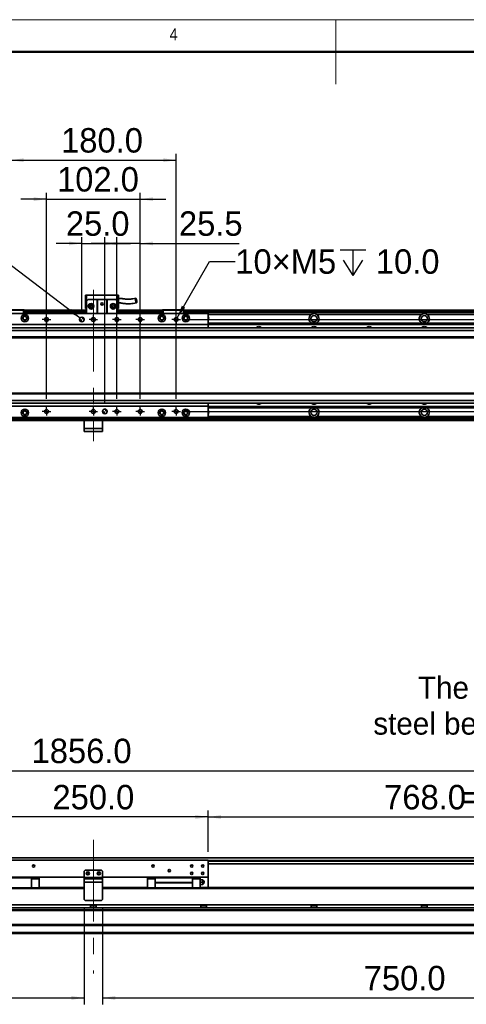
# Model space of a CAD drawing. Header units: millimetres. Extents: x 35 to 2905, y 35 to 2044.
# Tile 4 of 6: x 1126 to 1612, y 972 to 2044. Entities that reach past the tile are written whole.
import ezdxf

# ---------------------------------------------------------------- set-up
doc = ezdxf.new("R2010")
doc.units = ezdxf.units.MM
doc.header["$LTSCALE"] = 7
doc.linetypes.add('CENTERX2', pattern=[20.32, 12.7, -2.54, 2.54, -2.54])
doc.layers.add('黑色实线', color=7, linetype='Continuous')
doc.styles.add('SLDTEXTSTYLE1', font='Gothic.ttf', dxfattribs={"width": 0.913})
doc.styles.add('SLDTEXTSTYLE8', font='txt')
doc.dimstyles.new('SLDDIMSTYLE0', dxfattribs={"dimtxt": 26.6, "dimasz": 14, "dimexe": 0, "dimexo": 0.0625, "dimgap": 6.65, "dimtad": 2, "dimdec": 1, "dimrnd": 1e-09, "dimzin": 4, "dimdsep": 46, "dimtxsty": 'SLDTEXTSTYLE8', "dimsah": 1, "dimcen": 0.09, "dimadec": 0, "dimazin": 1, "dimtfac": 1, "dimtdec": 1, "dimtmove": 0, "dimatfit": 0, "dimfxl": 0, "dimfrac": 2, "dimtolj": 1, "dimtzin": 12, "dimarcsym": 0})
doc.dimstyles.new('SLDDIMSTYLE1', dxfattribs={"dimtxt": 26.6, "dimasz": 14, "dimexe": 0, "dimexo": 0.0625, "dimgap": 6.65, "dimtad": 2, "dimdec": 1, "dimrnd": 1e-09, "dimzin": 12, "dimdsep": 46, "dimtxsty": 'SLDTEXTSTYLE8', "dimsah": 1, "dimcen": 0.09, "dimadec": 0, "dimazin": 3, "dimtfac": 1, "dimtdec": 1, "dimtmove": 0, "dimatfit": 0, "dimfxl": 0, "dimfrac": 2, "dimtolj": 1, "dimtzin": 12, "dimarcsym": 0})
doc.dimstyles.new('SLDDIMSTYLE3', dxfattribs={"dimtxt": 26.6, "dimasz": 14, "dimexe": 0, "dimexo": 0.0625, "dimgap": 6.65, "dimtad": 0, "dimtih": 1, "dimtoh": 1, "dimdec": 1, "dimrnd": 1e-09, "dimzin": 4, "dimdsep": 46, "dimtxsty": 'SLDTEXTSTYLE8', "dimsah": 1, "dimcen": 0, "dimadec": 0, "dimazin": 1, "dimtfac": 1, "dimtdec": 1, "dimtofl": 0, "dimtmove": 0, "dimatfit": 3, "dimfxl": 0, "dimfrac": 2, "dimtolj": 1, "dimtzin": 12, "dimarcsym": 0})
doc.dimstyles.new('SLDDIMSTYLE4', dxfattribs={"dimtxt": 26.6, "dimasz": 14, "dimexe": 0, "dimexo": 0.0625, "dimgap": 6.65, "dimtad": 0, "dimtih": 1, "dimtoh": 1, "dimdec": 1, "dimrnd": 1e-09, "dimzin": 12, "dimdsep": 46, "dimtxsty": 'SLDTEXTSTYLE8', "dimsah": 1, "dimcen": 0, "dimadec": 0, "dimazin": 3, "dimtfac": 1, "dimtdec": 1, "dimtofl": 0, "dimtmove": 0, "dimatfit": 3, "dimfxl": 0, "dimfrac": 2, "dimtolj": 1, "dimtzin": 12, "dimarcsym": 0})
doc.dimstyles.new('SLDDIMSTYLE5', dxfattribs={"dimtxt": 26.6, "dimasz": 14, "dimexe": 0, "dimexo": 0.0625, "dimgap": 6.65, "dimtad": 2, "dimdec": 1, "dimrnd": 1e-09, "dimzin": 4, "dimdsep": 46, "dimtxsty": 'SLDTEXTSTYLE8', "dimsah": 1, "dimcen": 0.09, "dimadec": 0, "dimazin": 1, "dimtfac": 1, "dimtdec": 1, "dimtofl": 0, "dimtmove": 0, "dimatfit": 3, "dimfxl": 0, "dimfrac": 2, "dimtolj": 1, "dimtzin": 12, "dimarcsym": 0})

# ---------------------------------------------------------------- blocks, each defined once
blk = doc.blocks.new('SW_NOTE_4')
at = {"layer": '黑色实线', "color": 0, "char_height": 24.077, "attachment_point": 2, "style": 'SLDTEXTSTYLE8'}
for s, insert in [('The distance between the load plate and the ', (-427.7, 47.5)), ('steel belt protection belt shall be greater than 4mm', (-431.6, 8.4))]:
    blk.add_mtext(s, dxfattribs=dict(at, insert=insert))
blk = doc.blocks.new('_D_7')
at = {"layer": '黑色实线'}
for p, q in [((2204.3, 1717.7), (2204.3, 1745.7)), ((1305.2, 1717.7), (2211.3, 1717.7)), ((2204.3, 1717.7), (2204.3, 1617.7)), ((1305.2, 1617.7), (2211.3, 1617.7)), ((2204.3, 1617.7), (2204.3, 1589.7))]:
    blk.add_line(p, q, dxfattribs=at)
for points in [[(2204.3, 1717.7), (2206.4, 1731.7), (2202.2, 1731.7)], [(2204.3, 1617.7), (2202.2, 1603.7), (2206.4, 1603.7)]]:
    blk.add_solid(points, dxfattribs=at)
at = {"layer": '黑色实线', "insert": (2169.4, 1621.3), "char_height": 26.6, "attachment_point": 1, "rotation": 90, "style": 'SLDTEXTSTYLE8'}
blk.add_mtext('100.0', dxfattribs=at)
blk = doc.blocks.new('SW_SYMBOL_HOLE_DEPTH')
at = {"layer": '黑色实线', "color": 0}
for p, q in [((0, 6125), (5600, 6125)), ((2800, 6125), (2800, 525)), ((700, 3885), (2800, 525)), ((4900, 3885), (2800, 525))]:
    blk.add_line(p, q, dxfattribs=at)
blk = doc.blocks.new('_D_8')
at = {"layer": '黑色实线'}
for p, q in [((1111.2, 1780.7), (1083.2, 1780.7)), ((1191.8, 1719.2), (1111.2, 1780.7))]:
    blk.add_line(p, q, dxfattribs=at)
blk.add_solid([(1191.8, 1719.2), (1181.9, 1729.4), (1179.4, 1726.1)], dxfattribs=at)
at = {"layer": '黑色实线', "xscale": 0.004985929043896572, "yscale": 0.004985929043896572, "zscale": 0.004985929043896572}
blk.add_blockref('SW_SYMBOL_HOLE_DEPTH', (997.9, 1763), dxfattribs=at)
at = {"layer": '黑色实线', "char_height": 26.6, "attachment_point": 1, "style": 'SLDTEXTSTYLE8'}
for s, insert in [('2×', (822.4, 1794)), ('%%c', (865.9, 1793.7)), ('5.0', (907, 1794)), ('H7', (953.3, 1794)), ('7.0', (1036.8, 1794))]:
    blk.add_mtext(s, dxfattribs=dict(at, insert=insert))
blk = doc.blocks.new('_D_9')
at = {"layer": '黑色实线'}
for p, q in [((1297.3, 1719.5), (1332.7, 1780.7)), ((1332.7, 1780.7), (1360.7, 1780.7))]:
    blk.add_line(p, q, dxfattribs=at)
blk.add_solid([(1297.3, 1719.5), (1306.2, 1730.6), (1302.5, 1732.7)], dxfattribs=at)
at = {"layer": '黑色实线', "xscale": 0.004985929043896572, "yscale": 0.004985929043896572, "zscale": 0.004985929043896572}
blk.add_blockref('SW_SYMBOL_HOLE_DEPTH', (1474.6, 1763.1), dxfattribs=at)
at = {"layer": '黑色实线', "char_height": 26.6, "attachment_point": 1, "style": 'SLDTEXTSTYLE8'}
for s, insert in [('10×M5', (1360.7, 1794.1)), ('10.0', (1513.6, 1794.1))]:
    blk.add_mtext(s, dxfattribs=dict(at, insert=insert))
blk = doc.blocks.new('_D_10')
at = {"layer": '黑色实线'}
for p, q in [((1193.8, 1800.5), (1165.8, 1800.5)), ((1193.8, 1726.6), (1193.8, 1807.5)), ((1193.8, 1800.5), (1218.8, 1800.5)), ((1218.8, 1626.6), (1218.8, 1807.5)), ((1218.8, 1800.5), (1246.8, 1800.5))]:
    blk.add_line(p, q, dxfattribs=at)
for points in [[(1193.8, 1800.5), (1179.8, 1802.6), (1179.8, 1798.4)], [(1218.8, 1800.5), (1232.8, 1798.4), (1232.8, 1802.6)]]:
    blk.add_solid(points, dxfattribs=at)
at = {"layer": '黑色实线', "insert": (1176.4, 1835.4), "char_height": 26.6, "attachment_point": 1, "style": 'SLDTEXTSTYLE8'}
blk.add_mtext('25.0', dxfattribs=at)
blk = doc.blocks.new('_D_11')
at = {"layer": '黑色实线'}
for p, q in [((1155.3, 1631.3), (1155.3, 1855.7)), ((1257.3, 1631.3), (1257.3, 1855.7)), ((1155.3, 1848.7), (1127.3, 1848.7)), ((1155.3, 1848.7), (1257.3, 1848.7)), ((1257.3, 1848.7), (1285.3, 1848.7))]:
    blk.add_line(p, q, dxfattribs=at)
for points in [[(1155.3, 1848.7), (1141.3, 1850.8), (1141.3, 1846.6)], [(1257.3, 1848.7), (1271.3, 1846.6), (1271.3, 1850.8)]]:
    blk.add_solid(points, dxfattribs=at)
at = {"layer": '黑色实线', "insert": (1166.8, 1883.6), "char_height": 26.6, "attachment_point": 1, "style": 'SLDTEXTSTYLE8'}
blk.add_mtext('102.0', dxfattribs=at)
blk = doc.blocks.new('_D_12')
at = {"layer": '黑色实线'}
for p, q in [((1116.3, 1631.3), (1116.3, 1898.1)), ((1296.3, 1631.3), (1296.3, 1898.1)), ((1116.3, 1891.1), (1296.3, 1891.1))]:
    blk.add_line(p, q, dxfattribs=at)
for points in [[(1116.3, 1891.1), (1130.3, 1889), (1130.3, 1893.2)], [(1296.3, 1891.1), (1282.3, 1893.2), (1282.3, 1889)]]:
    blk.add_solid(points, dxfattribs=at)
at = {"layer": '黑色实线', "insert": (1171.2, 1926), "char_height": 26.6, "attachment_point": 1, "style": 'SLDTEXTSTYLE8'}
blk.add_mtext('180.0', dxfattribs=at)
blk = doc.blocks.new('_D_13')
at = {"layer": '黑色实线'}
for p, q in [((1231.8, 1800.5), (1203.8, 1800.5)), ((1231.8, 1631.3), (1231.8, 1807.5)), ((1257.3, 1800.5), (1231.8, 1800.5)), ((1257.3, 1631.3), (1257.3, 1807.5)), ((1257.3, 1800.5), (1364.9, 1800.5))]:
    blk.add_line(p, q, dxfattribs=at)
for points in [[(1231.8, 1800.5), (1217.8, 1802.6), (1217.8, 1798.4)], [(1257.3, 1800.5), (1271.3, 1798.4), (1271.3, 1802.6)]]:
    blk.add_solid(points, dxfattribs=at)
at = {"layer": '黑色实线', "insert": (1299.4, 1835.4), "char_height": 26.6, "attachment_point": 1, "style": 'SLDTEXTSTYLE8'}
blk.add_mtext('25.5', dxfattribs=at)
blk = doc.blocks.new('SW_CENTERMARKSYMBOL_1')
at = {"layer": '黑色实线', "color": 0}
for p, q in [((-2.54, 0), (-4.64, 0)), ((0, 0), (-2.54, 0)), ((0, 2.54), (0, 4.64)), ((0, 0), (0, 2.54)), ((0, 0), (0, -2.54)), ((0, 0), (2.54, 0)), ((2.54, 0), (4.64, 0)), ((0, -2.54), (0, -4.64))]:
    blk.add_line(p, q, dxfattribs=at)
blk = doc.blocks.new('SW_CENTERMARKSYMBOL_2')
at = {"layer": '黑色实线', "color": 0}
for p, q in [((-2.54, 0), (-4.64, 0)), ((0, 0), (-2.54, 0)), ((0, 2.54), (0, 4.64)), ((0, 0), (0, 2.54)), ((0, 0), (0, -2.54)), ((0, 0), (2.54, 0)), ((2.54, 0), (4.64, 0)), ((0, -2.54), (0, -4.64))]:
    blk.add_line(p, q, dxfattribs=at)
blk = doc.blocks.new('SW_CENTERMARKSYMBOL_3')
at = {"layer": '黑色实线', "color": 0}
for p, q in [((-2.54, 0), (-4.64, 0)), ((0, 0), (-2.54, 0)), ((0, 2.54), (0, 4.64)), ((0, 0), (0, 2.54)), ((0, 0), (0, -2.54)), ((0, 0), (2.54, 0)), ((2.54, 0), (4.64, 0)), ((0, -2.54), (0, -4.64))]:
    blk.add_line(p, q, dxfattribs=at)
blk = doc.blocks.new('SW_CENTERMARKSYMBOL_4')
at = {"layer": '黑色实线', "color": 0}
for p, q in [((-2.54, 0), (-4.64, 0)), ((0, 0), (-2.54, 0)), ((0, 2.54), (0, 4.64)), ((0, 0), (0, 2.54)), ((0, 0), (0, -2.54)), ((0, 0), (2.54, 0)), ((2.54, 0), (4.64, 0)), ((0, -2.54), (0, -4.64))]:
    blk.add_line(p, q, dxfattribs=at)
blk = doc.blocks.new('SW_CENTERMARKSYMBOL_5')
at = {"layer": '黑色实线', "color": 0}
for p, q in [((-2.54, 0), (-4.64, 0)), ((0, 0), (-2.54, 0)), ((0, 2.54), (0, 4.64)), ((0, 0), (0, 2.54)), ((0, 0), (0, -2.54)), ((0, 0), (2.54, 0)), ((2.54, 0), (4.64, 0)), ((0, -2.54), (0, -4.64))]:
    blk.add_line(p, q, dxfattribs=at)
blk = doc.blocks.new('SW_CENTERMARKSYMBOL_6')
at = {"layer": '黑色实线', "color": 0}
for p, q in [((-2.54, 0), (-4.64, 0)), ((0, 0), (-2.54, 0)), ((0, 2.54), (0, 4.64)), ((0, 0), (0, 2.54)), ((0, 0), (0, -2.54)), ((0, 0), (2.54, 0)), ((2.54, 0), (4.64, 0)), ((0, -2.54), (0, -4.64))]:
    blk.add_line(p, q, dxfattribs=at)
blk = doc.blocks.new('SW_CENTERMARKSYMBOL_7')
at = {"layer": '黑色实线', "color": 0}
for p, q in [((-2.54, 0), (-4.64, 0)), ((0, 0), (-2.54, 0)), ((0, 2.54), (0, 4.64)), ((0, 0), (0, 2.54)), ((0, 0), (0, -2.54)), ((0, 0), (2.54, 0)), ((2.54, 0), (4.64, 0)), ((0, -2.54), (0, -4.64))]:
    blk.add_line(p, q, dxfattribs=at)
blk = doc.blocks.new('SW_CENTERMARKSYMBOL_8')
at = {"layer": '黑色实线', "color": 0}
for p, q in [((-2.54, 0), (-4.64, 0)), ((0, 0), (-2.54, 0)), ((0, 2.54), (0, 4.64)), ((0, 0), (0, 2.54)), ((0, 0), (0, -2.54)), ((0, 0), (2.54, 0)), ((2.54, 0), (4.64, 0)), ((0, -2.54), (0, -4.64))]:
    blk.add_line(p, q, dxfattribs=at)
blk = doc.blocks.new('SW_CENTERMARKSYMBOL_9')
at = {"layer": '黑色实线', "color": 0}
for p, q in [((-2.54, 0), (-4.64, 0)), ((0, 0), (-2.54, 0)), ((0, 2.54), (0, 4.64)), ((0, 0), (0, 2.54)), ((0, 0), (0, -2.54)), ((0, 0), (2.54, 0)), ((2.54, 0), (4.64, 0)), ((0, -2.54), (0, -4.64))]:
    blk.add_line(p, q, dxfattribs=at)
blk = doc.blocks.new('SW_CENTERMARKSYMBOL_10')
at = {"layer": '黑色实线', "color": 0}
for p, q in [((-2.54, 0), (-4.64, 0)), ((0, 0), (-2.54, 0)), ((0, 2.54), (0, 4.64)), ((0, 0), (0, 2.54)), ((0, 0), (0, -2.54)), ((0, 0), (2.54, 0)), ((2.54, 0), (4.64, 0)), ((0, -2.54), (0, -4.64))]:
    blk.add_line(p, q, dxfattribs=at)
blk = doc.blocks.new('SW_DOWELSYMBOL_0')
at = {"linetype": 'Continuous', "lineweight": 18}
h = blk.add_hatch(color=0, dxfattribs=at)
edge = h.paths.add_edge_path(flags=0)
edge.add_arc((0, 0), 2.5, 180, 270)
edge.add_line((0, -2.5), (0, 0))
edge.add_line((0, 0), (-2.5, 0))
h = blk.add_hatch(color=0, dxfattribs=at)
edge = h.paths.add_edge_path(flags=0)
edge.add_arc((0, 0), 2.5, 0, 90)
edge.add_line((0, 2.5), (0, 0))
edge.add_line((0, 0), (2.5, 0))
at = {"layer": '黑色实线', "color": 0}
blk.add_circle((0, 0), 2.5, dxfattribs=at)
blk = doc.blocks.new('SW_DOWELSYMBOL_1')
at = {"linetype": 'Continuous', "lineweight": 18}
h = blk.add_hatch(color=0, dxfattribs=at)
edge = h.paths.add_edge_path(flags=0)
edge.add_arc((0, 0), 2.5, 180, 270)
edge.add_line((0, -2.5), (0, 0))
edge.add_line((0, 0), (-2.5, 0))
h = blk.add_hatch(color=0, dxfattribs=at)
edge = h.paths.add_edge_path(flags=0)
edge.add_arc((0, 0), 2.5, 0, 90)
edge.add_line((0, 2.5), (0, 0))
edge.add_line((0, 0), (2.5, 0))
at = {"layer": '黑色实线', "color": 0}
blk.add_circle((0, 0), 2.5, dxfattribs=at)
blk = doc.blocks.new('_D_14')
at = {"layer": '黑色实线'}
for p, q in [((278.3, 1115.8), (278.3, 1233.6)), ((2134.3, 1115.8), (2134.3, 1233.6)), ((278.3, 1226.6), (2134.3, 1226.6))]:
    blk.add_line(p, q, dxfattribs=at)
for points in [[(278.3, 1226.6), (292.3, 1224.5), (292.3, 1228.7)], [(2134.3, 1226.6), (2120.3, 1228.7), (2120.3, 1224.5)]]:
    blk.add_solid(points, dxfattribs=at)
at = {"layer": '黑色实线', "insert": (1139.1, 1261.5), "char_height": 26.6, "attachment_point": 1, "style": 'SLDTEXTSTYLE8'}
blk.add_mtext('1856.0', dxfattribs=at)
blk = doc.blocks.new('_D_16')
at = {"layer": '黑色实线'}
for p, q in [((1081.3, 1138.3), (1081.3, 1183.3)), ((1331.3, 1138.3), (1331.3, 1183.3)), ((1331.3, 1176.3), (1081.3, 1176.3))]:
    blk.add_line(p, q, dxfattribs=at)
for points in [[(1081.3, 1176.3), (1095.3, 1174.2), (1095.3, 1178.4)], [(1331.3, 1176.3), (1317.3, 1178.4), (1317.3, 1174.2)]]:
    blk.add_solid(points, dxfattribs=at)
at = {"layer": '黑色实线', "insert": (1161.8, 1211.2), "char_height": 26.6, "attachment_point": 1, "style": 'SLDTEXTSTYLE8'}
blk.add_mtext('250.0', dxfattribs=at)
blk = doc.blocks.new('_D_17')
at = {"layer": '黑色实线'}
for p, q in [((1331.3, 1138.3), (1331.3, 1183.3)), ((2099.3, 1131.5), (2099.3, 1183.3)), ((1331.3, 1176.3), (2099.3, 1176.3))]:
    blk.add_line(p, q, dxfattribs=at)
for points in [[(1331.3, 1176.3), (1345.3, 1174.2), (1345.3, 1178.4)], [(2099.3, 1176.3), (2085.3, 1178.4), (2085.3, 1174.2)]]:
    blk.add_solid(points, dxfattribs=at)
at = {"layer": '黑色实线', "char_height": 26.6, "attachment_point": 1, "style": 'SLDTEXTSTYLE8'}
for s, insert in [('768.0', (1522.6, 1211.2)), ('=T/2+18mm', (1607.3, 1211.2))]:
    blk.add_mtext(s, dxfattribs=dict(at, insert=insert))
blk = doc.blocks.new('_D_18')
at = {"layer": '黑色实线'}
for p, q in [((1196.3, 1077.6), (1196.3, 972.4)), ((446.3, 1069.8), (446.3, 972.4)), ((446.3, 979.4), (1196.3, 979.4))]:
    blk.add_line(p, q, dxfattribs=at)
for points in [[(446.3, 979.4), (460.3, 977.3), (460.3, 981.5)], [(1196.3, 979.4), (1182.3, 981.5), (1182.3, 977.3)]]:
    blk.add_solid(points, dxfattribs=at)
at = {"layer": '黑色实线', "insert": (770.1, 1014.3), "char_height": 26.6, "attachment_point": 1, "style": 'SLDTEXTSTYLE8'}
blk.add_mtext('750.0', dxfattribs=at)
blk = doc.blocks.new('_D_19')
at = {"layer": '黑色实线'}
for p, q in [((1216.3, 1077.6), (1216.3, 972.4)), ((1966.3, 1069.8), (1966.3, 972.4)), ((1216.3, 979.4), (1966.3, 979.4))]:
    blk.add_line(p, q, dxfattribs=at)
for points in [[(1216.3, 979.4), (1230.3, 977.3), (1230.3, 981.5)], [(1966.3, 979.4), (1952.3, 981.5), (1952.3, 977.3)]]:
    blk.add_solid(points, dxfattribs=at)
at = {"layer": '黑色实线', "insert": (1500.4, 1014.3), "char_height": 26.6, "attachment_point": 1, "style": 'SLDTEXTSTYLE8'}
blk.add_mtext('750.0', dxfattribs=at)

msp = doc.modelspace()

# ---------------------------------------------------------------- linework, layer by layer
at = {"color": 7, "linetype": 'Continuous', "lineweight": 18}
for p, q in [((2905, 2044), (35, 2044)), ((1470, 2044), (1470, 1974)), ((70, 2009), (2870, 2009))]:
    msp.add_line(p, q, dxfattribs=at)
at = {"color": 7, "linetype": 'Continuous', "lineweight": 50}
msp.add_line((2870, 2009), (70, 2009), dxfattribs=at)
at = {"color": 7, "linetype": 'Continuous', "lineweight": 35}
for p, q in [((1197.79, 1744.02), (1198.79, 1744.02)), ((1197.79, 1744.02), (1197.79, 1729.62)), ((1198.79, 1737.62), (1198.79, 1744.02)), ((1198.79, 1744.02), (1232.79, 1744.02)), ((1200.79, 1739.62), (1198.79, 1737.62)), ((1198.79, 1737.62), (1198.79, 1724.22)), ((1200.79, 1739.62), (1210.29, 1739.62)), ((1210.29, 1724.22), (1210.29, 1739.62)), ((1210.29, 1739.62), (1210.79, 1739.62)), ((1210.79, 1739.62), (1210.79, 1724.22)), ((1220.79, 1739.62), (1210.79, 1739.62)), ((1220.79, 1724.22), (1220.79, 1739.62)), ((1220.79, 1739.62), (1221.29, 1739.62)), ((1221.29, 1739.62), (1221.29, 1724.22)), ((1221.29, 1739.62), (1230.79, 1739.62)), ((1232.79, 1737.62), (1230.79, 1739.62)), ((1232.79, 1744.02), (1233.79, 1744.02)), ((1232.79, 1744.02), (1232.79, 1737.62)), ((1232.79, 1737.62), (1232.79, 1724.22)), ((1233.79, 1729.62), (1233.79, 1744.02)), ((1130.29, 1727.92), (1108.29, 1727.92)), ((1108.42, 1728.22), (1130.17, 1728.22)), ((1130.29, 1727.92), (1130.17, 1728.22)), ((1130.17, 1728.22), (1130.99, 1728.22)), ((1131.29, 1727.92), (1130.29, 1727.92)), ((1130.29, 1724.22), (1130.29, 1727.92)), ((1130.99, 1728.22), (1131.29, 1727.92)), ((1131.29, 1727.92), (1131.29, 1724.22)), ((1198.79, 1727.72), (1131.29, 1727.72)), ((1131.29, 1727.52), (1198.79, 1727.52)), ((1131.29, 1727.32), (1198.79, 1727.32)), ((1198.79, 1727.22), (1131.29, 1727.22)), ((1198.79, 1725.22), (1131.29, 1725.22)), ((1197.79, 1729.62), (1198.79, 1729.62)), ((1232.79, 1729.62), (1233.79, 1729.62)), ((1281.29, 1727.72), (1232.79, 1727.72)), ((1232.79, 1727.52), (1281.29, 1727.52)), ((1232.79, 1727.32), (1281.29, 1727.32)), ((1281.29, 1727.22), (1232.79, 1727.22)), ((1281.29, 1725.22), (1232.79, 1725.22)), ((1281.29, 1727.92), (1281.59, 1728.22)), ((1281.29, 1724.22), (1281.29, 1727.92)), ((1282.29, 1727.92), (1281.29, 1727.92)), ((1281.59, 1728.22), (1282.42, 1728.22)), ((1282.29, 1727.92), (1282.42, 1728.22)), ((1304.29, 1727.92), (1282.29, 1727.92)), ((1282.29, 1727.92), (1282.29, 1724.22)), ((1282.42, 1728.22), (1304.17, 1728.22)), ((1304.29, 1727.92), (1304.17, 1728.22)), ((1304.17, 1728.22), (1304.99, 1728.22)), ((1305.29, 1727.92), (1304.29, 1727.92)), ((1304.29, 1724.22), (1304.29, 1727.92)), ((1304.99, 1728.22), (1305.29, 1727.92)), ((1305.29, 1727.92), (1305.29, 1724.22)), ((2122.29, 1727.72), (1305.29, 1727.72)), ((1305.29, 1727.52), (2006.29, 1727.52)), ((1305.29, 1727.32), (2006.29, 1727.32)), ((2122.29, 1727.22), (1305.29, 1727.22)), ((2122.29, 1725.22), (1305.29, 1725.22)), ((1331.29, 1724.22), (1081.29, 1724.22)), ((1331.29, 1724.22), (1331.29, 1712.22)), ((1563.12, 1723.22), (1449.46, 1723.22)), ((1683.12, 1723.22), (1569.46, 1723.22)), ((2101.79, 1708.72), (310.79, 1708.72)), ((2101.79, 1705.72), (310.79, 1705.72)), ((1331.29, 1712.22), (1081.29, 1712.22)), ((1331.29, 1713.72), (2116.29, 1713.72)), ((1331.29, 1713.42), (2116.29, 1713.42)), ((1331.29, 1712.52), (2116.29, 1712.52)), ((1331.29, 1712.23), (2116.29, 1712.23)), ((1331.29, 1712.22), (1331.29, 1708.72)), ((2101.79, 1698.72), (310.79, 1698.72)), ((310.79, 1697.72), (2101.79, 1697.72)), ((2101.79, 1637.72), (310.79, 1637.72)), ((2101.79, 1636.72), (310.79, 1636.72)), ((2101.79, 1629.72), (310.79, 1629.72)), ((2101.79, 1626.72), (310.79, 1626.72)), ((1331.29, 1623.22), (1081.29, 1623.22)), ((1331.29, 1626.72), (1331.29, 1623.22)), ((1331.29, 1623.22), (1331.29, 1611.22)), ((1331.29, 1623.21), (2116.29, 1623.21)), ((1331.29, 1622.92), (2116.29, 1622.92)), ((1331.29, 1622.02), (2116.29, 1622.02)), ((1331.29, 1621.73), (2116.29, 1621.73)), ((1196.29, 1610.23), (290.29, 1610.23)), ((1196.29, 1607.72), (290.29, 1607.72)), ((1331.29, 1611.22), (1081.29, 1611.22)), ((1196.29, 1609.22), (1196.29, 1611.22)), ((1197.29, 1609.22), (1196.29, 1609.22)), ((1196.29, 1607.72), (1196.29, 1609.22)), ((1216.29, 1607.72), (1196.29, 1607.72)), ((1196.29, 1607.72), (1196.29, 1599.22)), ((1197.29, 1611.22), (1197.29, 1609.22)), ((1215.29, 1609.22), (1197.29, 1609.22)), ((1215.29, 1609.22), (1215.29, 1611.22)), ((1216.29, 1609.22), (1215.29, 1609.22)), ((1216.29, 1611.22), (1216.29, 1609.22)), ((2122.29, 1610.23), (1216.29, 1610.23)), ((1216.29, 1609.22), (1216.29, 1607.72)), ((1216.29, 1607.72), (1216.29, 1599.22)), ((2122.29, 1607.72), (1216.29, 1607.72)), ((1563.12, 1612.23), (1449.46, 1612.23)), ((1683.12, 1612.23), (1569.46, 1612.23)), ((1196.29, 1599.22), (1216.29, 1599.22)), ((1196.29, 1595.72), (1196.29, 1599.22)), ((1216.29, 1599.22), (1216.29, 1595.72)), ((1216.29, 1595.72), (1196.29, 1595.72)), ((2101.79, 1131.79), (310.79, 1131.79)), ((1331.29, 1129.44), (1081.29, 1129.44)), ((1331.29, 1129.44), (1331.29, 1110.94)), ((2101.79, 1125.29), (1331.29, 1125.29)), ((1197.29, 1118.44), (1196.29, 1117.44)), ((1196.29, 1117.44), (1196.29, 1110.44)), ((1215.29, 1118.44), (1197.29, 1118.44)), ((1216.29, 1117.44), (1215.29, 1118.44)), ((1216.29, 1117.44), (1216.29, 1110.44)), ((1196.29, 1110.94), (1081.29, 1110.94)), ((1098.54, 1109.94), (1139.04, 1109.94)), ((1139.04, 1109.94), (1139.04, 1110.94)), ((1139.04, 1109.94), (1139.04, 1099.38)), ((1147.29, 1109.84), (1139.04, 1109.84)), ((1139.04, 1108.89), (1147.29, 1108.89)), ((1147.29, 1108.89), (1147.29, 1109.84)), ((1147.29, 1108.89), (1147.29, 1099.38)), ((1196.29, 1110.44), (1216.29, 1110.44)), ((1196.29, 1108.94), (1196.29, 1110.44)), ((1196.29, 1105.44), (1196.29, 1108.94)), ((1196.29, 1108.94), (1216.29, 1108.94)), ((1216.29, 1105.44), (1196.29, 1105.44)), ((1196.29, 1105.44), (1196.29, 1086.44)), ((1331.29, 1110.94), (1216.29, 1110.94)), ((1216.29, 1110.44), (1216.29, 1108.94)), ((1216.29, 1108.94), (1216.29, 1105.44)), ((1216.29, 1105.44), (1216.29, 1086.44)), ((1265.29, 1109.84), (1265.29, 1108.89)), ((1273.54, 1109.84), (1265.29, 1109.84)), ((1273.54, 1108.89), (1265.29, 1108.89)), ((1265.29, 1108.89), (1265.29, 1099.38)), ((1273.54, 1110.94), (1273.54, 1109.94)), ((1314.04, 1109.94), (1273.54, 1109.94)), ((1273.54, 1109.94), (1273.54, 1104.94)), ((1273.54, 1104.94), (1314.04, 1104.94)), ((1273.54, 1104.94), (1273.54, 1104.64)), ((1314.04, 1104.64), (1273.54, 1104.64)), ((1273.54, 1104.64), (1273.54, 1099.38)), ((1314.04, 1109.94), (1314.04, 1110.94)), ((1314.04, 1109.94), (1314.04, 1104.94)), ((1322.29, 1109.84), (1314.04, 1109.84)), ((1322.29, 1108.89), (1314.04, 1108.89)), ((1314.04, 1104.64), (1314.04, 1104.94)), ((1314.04, 1104.64), (1314.04, 1099.38)), ((1322.29, 1108.89), (1322.29, 1109.84)), ((1322.29, 1099.38), (1322.29, 1108.89)), ((1322.29, 1107.94), (1324.61, 1107.94)), ((1322.29, 1105.44), (1324.61, 1105.44)), ((1331.29, 1110.94), (1331.29, 1099.44)), ((1196.29, 1099.38), (290.29, 1099.38)), ((1147.29, 1099.44), (1196.29, 1099.44)), ((1216.29, 1099.44), (1265.29, 1099.44)), ((2122.29, 1099.38), (1216.29, 1099.38)), ((1324.61, 1102.94), (1322.29, 1102.94)), ((1322.29, 1099.44), (2116.29, 1099.44)), ((1196.29, 1086.44), (1197.29, 1085.44)), ((1215.29, 1085.44), (1197.29, 1085.44)), ((1215.29, 1085.44), (1216.29, 1086.44)), ((1920.05, 1074.38), (492.54, 1074.38)), ((1919.29, 1080.84), (493.29, 1080.84)), ((1919.29, 1077.44), (493.29, 1077.44)), ((1203.12, 1080.84), (1203.12, 1077.44)), ((1209.46, 1079.44), (1203.12, 1079.44)), ((1209.46, 1077.44), (1209.46, 1080.84)), ((1323.12, 1080.84), (1323.12, 1077.44)), ((1329.46, 1079.44), (1323.12, 1079.44)), ((1329.46, 1077.44), (1329.46, 1080.84)), ((1443.12, 1080.84), (1443.12, 1077.44)), ((1449.46, 1079.44), (1443.12, 1079.44)), ((1449.46, 1077.44), (1449.46, 1080.84)), ((1563.12, 1080.84), (1563.12, 1077.44)), ((1569.46, 1079.44), (1563.12, 1079.44)), ((1569.46, 1077.44), (1569.46, 1080.84)), ((2122.29, 1059.38), (290.29, 1059.38)), ((2122.29, 1058.38), (290.29, 1058.38)), ((2122.29, 1050.44), (290.29, 1050.44)), ((2122.29, 1049.44), (290.29, 1049.44))]:
    msp.add_line(p, q, dxfattribs=at)
at = {"color": 8, "linetype": 'Continuous', "lineweight": 35}
for p, q in [((1198.79, 1726.72), (1131.29, 1726.72)), ((1281.29, 1726.72), (1232.79, 1726.72)), ((2122.29, 1726.72), (1305.29, 1726.72)), ((1443.12, 1723.22), (1331.29, 1723.22)), ((1196.29, 1608.72), (290.29, 1608.72)), ((2122.29, 1608.72), (1216.29, 1608.72)), ((1443.12, 1612.23), (1331.29, 1612.23)), ((2101.79, 1128.79), (1331.29, 1128.79)), ((2101.79, 1128.29), (1331.29, 1128.29)), ((1196.29, 1098.38), (290.29, 1098.38)), ((2122.29, 1098.38), (1216.29, 1098.38)), ((1919.29, 1075.38), (493.29, 1075.38))]:
    msp.add_line(p, q, dxfattribs=at)
at = {"color": 7, "linetype": 'Continuous', "lineweight": 35}
for centre, radius in [((1203.79, 1732.12), 3), ((1203.79, 1732.12), 1.7), ((1203.79, 1732.12), 1.6), ((1215.79, 1734.62), 1.25), ((1227.79, 1732.12), 3), ((1227.79, 1732.12), 1.7), ((1227.79, 1732.12), 1.6), ((1131.79, 1719.23), 4), ((1131.79, 1719.23), 2.25), ((1131.79, 1719.23), 2), ((1155.29, 1717.72), 2.1), ((1193.79, 1717.72), 2.5), ((1206.29, 1717.72), 2.1), ((1231.79, 1717.72), 2.1), ((1257.29, 1717.72), 2.1), ((1280.79, 1719.23), 4), ((1280.79, 1719.23), 2.25), ((1280.79, 1719.23), 2), ((1296.29, 1717.72), 2.1), ((1306.79, 1719.23), 4), ((1306.79, 1719.23), 2.25), ((1306.79, 1719.23), 2), ((1446.29, 1718.72), 3.3), ((1566.29, 1718.72), 3.3), ((1131.79, 1616.22), 4), ((1131.79, 1616.22), 2.25), ((1131.79, 1616.22), 2), ((1155.29, 1617.72), 2.1), ((1206.29, 1617.72), 2.1), ((1218.79, 1617.72), 2.5), ((1231.79, 1617.72), 2.1), ((1257.29, 1617.72), 2.1), ((1280.79, 1616.22), 4), ((1280.79, 1616.22), 2.25), ((1280.79, 1616.22), 2), ((1296.29, 1617.72), 2.1), ((1306.79, 1616.22), 4), ((1306.79, 1616.22), 2.25), ((1306.79, 1616.22), 2), ((1446.29, 1616.72), 3.3), ((1566.29, 1616.72), 3.3), ((1141.29, 1122.94), 1.25), ((1200.29, 1114.94), 1.7), ((1200.29, 1114.94), 1.25), ((1212.29, 1114.94), 1.7), ((1212.29, 1114.94), 1.25), ((1271.29, 1122.94), 1.25), ((1288.79, 1117.94), 1.25), ((1313.29, 1122.94), 1.25), ((1313.29, 1114.94), 1.25), ((1325.29, 1122.94), 1.25), ((1325.29, 1114.94), 1.25)]:
    msp.add_circle(centre, radius, dxfattribs=at)
for centre, radius, start, end in [((1326.29, 1718.72), 5.5, 335.38002, 24.61998), ((1446.29, 1718.72), 5.5, 125.18979, 245.50882), ((1446.29, 1718.72), 5.5, 294.49118, 54.81021), ((1566.29, 1718.72), 5.5, 125.18979, 245.50882), ((1566.29, 1718.72), 5.5, 294.49118, 54.81021), ((1386.29, 1706.22), 3.75, 41.91572, 138.08428), ((1446.29, 1706.22), 3.75, 41.91572, 138.08428), ((1506.29, 1706.22), 3.75, 41.91572, 138.08428), ((1566.29, 1706.22), 3.75, 41.91572, 138.08428), ((1326.29, 1616.72), 5.5, 335.38002, 24.61998), ((1386.29, 1629.23), 3.75, 221.91572, 318.08428), ((1446.29, 1616.72), 5.5, 114.49118, 234.81021), ((1446.29, 1629.23), 3.75, 221.91572, 318.08428), ((1446.29, 1616.72), 5.5, 305.18979, 65.50882), ((1506.29, 1629.23), 3.75, 221.91572, 318.08428), ((1566.29, 1616.72), 5.5, 114.49118, 234.81021), ((1566.29, 1629.23), 3.75, 221.91572, 318.08428), ((1566.29, 1616.72), 5.5, 305.18979, 65.50882), ((1323.79, 1105.44), 3, 4.42207, 56.61739), ((1323.79, 1105.44), 3, 303.36445, 355.55829), ((1326.69, 1105.44), 0.25, 0, 68.66881), ((1326.69, 1105.44), 0.25, 291.36622, 0)]:
    msp.add_arc(centre, radius, start, end, dxfattribs=at)
for points, knots in [([(1252.53, 1740.77), (1251.49, 1740.61), (1249.67, 1740.32), (1247.29, 1739.95), (1245.48, 1739.8), (1243.9, 1739.77), (1242.13, 1739.85), (1240.27, 1740.08), (1238.38, 1740.36), (1236.86, 1740.58), (1235.43, 1740.72), (1234.49, 1740.77), (1233.93, 1740.75), (1233.79, 1740.74)], [0, 0, 0, 0, 0.1728192, 0.3012074, 0.3945056, 0.4621978, 0.550303, 0.6704374, 0.7542672, 0.8531356, 0.9124956, 0.9778911, 1, 1, 1, 1]), ([(1252.15, 1739.61), (1252.18, 1739.86), (1252.23, 1740.36), (1252.41, 1740.76), (1252.63, 1740.8), (1252.86, 1740.52), (1253.08, 1740.01), (1253.27, 1739.32), (1253.41, 1738.51), (1253.49, 1737.67), (1253.49, 1736.89), (1253.42, 1736.27), (1253.28, 1735.88), (1253.08, 1735.8), (1252.88, 1735.9), (1252.69, 1736.24), (1252.52, 1736.78), (1252.36, 1737.51), (1252.25, 1738.26), (1252.18, 1738.8), (1252.15, 1739.06), (1252.14, 1739.14), (1252.14, 1739.17), (1252.14, 1739.24), (1252.14, 1739.4), (1252.15, 1739.53), (1252.15, 1739.61)], [0, 0, 0, 0, 0.064817, 0.1297795, 0.1897323, 0.2426172, 0.2944129, 0.3462431, 0.3987235, 0.4521994, 0.5066008, 0.561452, 0.6160509, 0.6697716, 0.7270692, 0.7653768, 0.8036905, 0.8589081, 0.9142284, 0.9495544, 0.9640005, 0.9648504, 0.9657585, 0.9687098, 0.9805278, 1, 1, 1, 1]), ([(1203.58, 1730.99), (1203.45, 1731.01), (1203.19, 1731.06), (1202.85, 1731.28), (1202.59, 1731.6), (1202.45, 1732), (1202.43, 1732.44), (1202.57, 1732.88), (1202.83, 1733.25), (1203.07, 1733.42), (1203.19, 1733.49)], [0, 0, 0, 0, 0.115353, 0.2312493, 0.3517842, 0.4770087, 0.6065222, 0.7402378, 0.8783645, 1, 1, 1, 1]), ([(1203.79, 1730.97), (1203.8, 1730.97), (1203.92, 1730.97), (1204.15, 1731.01), (1204.47, 1731.17), (1204.72, 1731.42), (1204.89, 1731.73), (1204.96, 1732.08), (1204.92, 1732.43), (1204.78, 1732.75), (1204.54, 1733.02), (1204.24, 1733.2), (1203.9, 1733.28), (1203.54, 1733.26), (1203.21, 1733.13), (1202.93, 1732.91), (1202.74, 1732.62), (1202.64, 1732.28), (1202.64, 1731.93), (1202.75, 1731.59), (1202.96, 1731.3), (1203.24, 1731.09), (1203.47, 1731.02), (1203.58, 1730.99)], [0, 0, 0, 0, 0.0017237, 0.0516528, 0.1015598, 0.1514715, 0.201385, 0.2513021, 0.3012169, 0.3511279, 0.4010389, 0.450953, 0.5008828, 0.5507859, 0.6006975, 0.6506111, 0.7005249, 0.7504388, 0.8003494, 0.8502575, 0.9001752, 0.9500907, 1, 1, 1, 1]), ([(1204.4, 1733.49), (1204.53, 1733.4), (1204.8, 1733.22), (1205.06, 1732.79), (1205.17, 1732.32), (1205.11, 1731.85), (1204.89, 1731.45), (1204.57, 1731.15), (1204.25, 1731.02), (1204.06, 1731), (1204.01, 1730.99)], [0, 0, 0, 0, 0.1407823, 0.2880629, 0.4304359, 0.5679423, 0.7006028, 0.8284917, 0.9515897, 1, 1, 1, 1]), ([(1227.66, 1730.99), (1227.61, 1730.99), (1227.42, 1731), (1227.09, 1731.11), (1226.75, 1731.38), (1226.51, 1731.77), (1226.42, 1732.23), (1226.49, 1732.71), (1226.73, 1733.15), (1227, 1733.39), (1227.17, 1733.48), (1227.19, 1733.49)], [0, 0, 0, 0, 0.0488311, 0.1680103, 0.2918967, 0.4205246, 0.5539425, 0.6921528, 0.8349063, 0.9819034, 1, 1, 1, 1]), ([(1227.58, 1730.99), (1227.45, 1731.03), (1227.2, 1731.1), (1226.93, 1731.34), (1226.76, 1731.59), (1226.66, 1731.85), (1226.64, 1732.06), (1226.65, 1732.2), (1226.65, 1732.22), (1226.65, 1732.23), (1226.65, 1732.23), (1226.65, 1732.23), (1226.65, 1732.23), (1226.65, 1732.23)], [0, 0, 0, 0, 0.2369287, 0.4417129, 0.6142388, 0.75451, 0.9380811, 0.9829667, 0.9897849, 0.9952034, 0.9975517, 0.9997681, 1, 1, 1, 1]), ([(1228.01, 1730.99), (1228.15, 1731.02), (1228.42, 1731.06), (1228.78, 1731.32), (1229.03, 1731.66), (1229.15, 1732.07), (1229.14, 1732.5), (1229, 1732.9), (1228.75, 1733.26), (1228.52, 1733.41), (1228.4, 1733.49)], [0, 0, 0, 0, 0.1248124, 0.2498433, 0.3748627, 0.4998556, 0.6248389, 0.7498146, 0.8748258, 1, 1, 1, 1]), ([(1233.79, 1735.74), (1234.16, 1735.75), (1235.05, 1735.79), (1236.42, 1735.61), (1237.84, 1735.41), (1239.11, 1735.22), (1240.21, 1735.07), (1241.17, 1734.96), (1242.41, 1734.86), (1244.24, 1734.78), (1246.84, 1734.88), (1249.84, 1735.3), (1251.98, 1735.64), (1253.11, 1735.83)], [0, 0, 0, 0, 0.0561689, 0.1350525, 0.2093699, 0.2758296, 0.3326355, 0.3788426, 0.421677, 0.5224867, 0.6560384, 0.8185895, 1, 1, 1, 1]), ([(1449.46, 1723.22), (1449, 1723.49), (1448.05, 1724.04), (1446.37, 1724.3), (1444.63, 1724.08), (1443.62, 1723.5), (1443.12, 1723.22)], [0, 0, 0, 0, 0.2356978, 0.4864716, 0.7448627, 1, 1, 1, 1]), ([(1569.46, 1723.22), (1569, 1723.49), (1568.05, 1724.04), (1566.37, 1724.3), (1564.63, 1724.08), (1563.62, 1723.5), (1563.12, 1723.22)], [0, 0, 0, 0, 0.2356941, 0.4864639, 0.7448509, 1, 1, 1, 1]), ([(1443.12, 1612.23), (1443.58, 1611.96), (1444.53, 1611.4), (1446.22, 1611.14), (1447.96, 1611.36), (1448.96, 1611.94), (1449.46, 1612.23)], [0, 0, 0, 0, 0.2356821, 0.4864732, 0.7448469, 1, 1, 1, 1]), ([(1563.12, 1612.23), (1563.58, 1611.96), (1564.53, 1611.4), (1566.22, 1611.14), (1567.96, 1611.36), (1568.96, 1611.94), (1569.46, 1612.23)], [0, 0, 0, 0, 0.2356941, 0.4864813, 0.7448509, 1, 1, 1, 1]), ([(1324.61, 1107.94), (1324.76, 1107.85), (1325.07, 1107.66), (1325.36, 1107.24), (1325.48, 1106.76), (1325.41, 1106.27), (1325.16, 1105.83), (1324.85, 1105.57), (1324.65, 1105.46), (1324.61, 1105.44)], [0, 0, 0, 0, 0.1596975, 0.3194101, 0.4791297, 0.638848, 0.7985528, 0.9582635, 1, 1, 1, 1]), ([(1325.44, 1107.94), (1325.43, 1107.94), (1325.41, 1107.94), (1325.15, 1107.94), (1324.85, 1107.94), (1324.65, 1107.94), (1324.61, 1107.94)], [0, 0, 0, 0, 0.2759488, 0.5961303, 0.9163261, 1, 1, 1, 1]), ([(1324.61, 1105.44), (1324.76, 1105.35), (1325.07, 1105.16), (1325.36, 1104.74), (1325.48, 1104.26), (1325.41, 1103.77), (1325.16, 1103.33), (1324.85, 1103.07), (1324.65, 1102.96), (1324.61, 1102.94)], [0, 0, 0, 0, 0.1596976, 0.3194102, 0.4791304, 0.6388488, 0.7985531, 0.9582643, 1, 1, 1, 1]), ([(1326.78, 1105.21), (1326.78, 1105.21), (1326.78, 1105.22), (1326.78, 1105.26), (1326.78, 1105.32), (1326.78, 1105.39), (1326.78, 1105.47), (1326.78, 1105.55), (1326.78, 1105.61), (1326.78, 1105.66), (1326.78, 1105.67), (1326.78, 1105.68), (1326.78, 1105.68)], [0, 0, 0, 0, 0.1074339, 0.2148616, 0.3222907, 0.4297207, 0.5371504, 0.6445851, 0.7520172, 0.8594458, 0.9668743, 1, 1, 1, 1]), ([(1324.61, 1102.94), (1324.76, 1102.94), (1325.07, 1102.94), (1325.35, 1102.94), (1325.47, 1102.94), (1325.44, 1102.94), (1325.44, 1102.94)], [0, 0, 0, 0, 0.3187799, 0.6375908, 0.9564144, 1, 1, 1, 1])]:
    msp.add_open_spline(points, degree=3, knots=knots, dxfattribs=at)
at = {"layer": '黑色实线', "linetype": 'CENTERX2', "lineweight": 18}
for p, q in [((1206.29, 1750.17), (1206.29, 1585.27)), ((1206.29, 1151.39), (1206.29, 1005.79))]:
    msp.add_line(p, q, dxfattribs=at)

# ---------------------------------------------------------------- block references
at = {"layer": '黑色实线'}
for name, p in [('SW_CENTERMARKSYMBOL_1', (1155.29, 1717.72)), ('SW_DOWELSYMBOL_0', (1193.79, 1717.72)), ('SW_CENTERMARKSYMBOL_2', (1206.29, 1717.72)), ('SW_CENTERMARKSYMBOL_3', (1231.79, 1717.72)), ('SW_CENTERMARKSYMBOL_4', (1257.29, 1717.72)), ('SW_CENTERMARKSYMBOL_5', (1296.29, 1717.72)), ('SW_CENTERMARKSYMBOL_10', (1155.29, 1617.72)), ('SW_CENTERMARKSYMBOL_9', (1206.29, 1617.72)), ('SW_DOWELSYMBOL_1', (1218.79, 1617.72)), ('SW_CENTERMARKSYMBOL_8', (1231.79, 1617.72)), ('SW_CENTERMARKSYMBOL_7', (1257.29, 1617.72)), ('SW_CENTERMARKSYMBOL_6', (1296.29, 1617.72)), ('SW_NOTE_4', (2303.93, 1281.58))]:
    msp.add_blockref(name, p, dxfattribs=at)

# ---------------------------------------------------------------- texts
at = {"color": 7, "linetype": 'Continuous', "lineweight": 0, "insert": (1289.17, 2034.52), "char_height": 12.96, "attachment_point": 1, "style": 'SLDTEXTSTYLE1'}
msp.add_mtext('4', dxfattribs=at)

# ---------------------------------------------------------------- dimensions: what is measured, and where the dimension line sits
at = {"layer": '黑色实线'}
for base, p1, p2, dimstyle, picture, middle in [((1296.29, 1891.11), (1116.29, 1622.36), (1296.29, 1622.36), 'SLDDIMSTYLE5', '_D_12', (1213.62, 1891.11)), ((1257.29, 1848.66), (1155.29, 1622.36), (1257.29, 1622.36), 'SLDDIMSTYLE0', '_D_11', (1209.18, 1848.66)), ((1218.79, 1800.52), (1193.79, 1717.72), (1218.79, 1617.72), 'SLDDIMSTYLE0', '_D_10', (1209.18, 1800.52)), ((1231.79, 1800.52), (1257.29, 1622.36), (1231.79, 1622.36), 'SLDDIMSTYLE1', '_D_13', (1332.17, 1800.52)), ((2134.29, 1226.56), (278.29, 1106.94), (2134.29, 1106.94), 'SLDDIMSTYLE5', '_D_14', (1191.04, 1226.56)), ((1081.29, 1176.29), (1331.29, 1129.44), (1081.29, 1129.44), 'SLDDIMSTYLE5', '_D_16', (1204.17, 1176.29)), ((1196.29, 979.44), (446.29, 1078.74), (1196.29, 1086.44), 'SLDDIMSTYLE5', '_D_18', (812.43, 979.44)), ((1966.29, 979.44), (1216.29, 1086.44), (1966.29, 1078.74), 'SLDDIMSTYLE5', '_D_19', (1542.74, 979.44))]:
    dim = msp.add_linear_dim(base=base, p1=p1, p2=p2, dimstyle=dimstyle, dxfattribs=at)
    dim.commit()
    dim.dimension.update_dxf_attribs({"geometry": picture, "text_midpoint": middle, "dimtype": 160})
dim = msp.add_diameter_dim_2p(p1=(1195.78, 1716.21), p2=(1191.8, 1719.24), text='2×<>H7{\\fGDT;x}7.0', dimstyle='SLDDIMSTYLE3', dxfattribs=at)
dim.commit()
dim.dimension.update_dxf_attribs({"geometry": '_D_8', "text_midpoint": (952.77, 1780.7), "dimtype": 163})
dim = msp.add_diameter_dim_2p(p1=(1295.24, 1715.9), p2=(1297.34, 1719.54), text='10×M5{\\fGDT;x}10.0', dimstyle='SLDDIMSTYLE4', override={"dimpost": '<>'}, dxfattribs=at)
dim.commit()
dim.dimension.update_dxf_attribs({"geometry": '_D_9', "text_midpoint": (1469.88, 1780.7), "dimtype": 163})
dim = msp.add_linear_dim(base=(2204.29, 1617.72), p1=(1296.29, 1717.72), p2=(1296.29, 1617.72), angle=90, dimstyle='SLDDIMSTYLE0', dxfattribs=at)
dim.commit()
dim.dimension.update_dxf_attribs({"geometry": '_D_7', "text_midpoint": (2204.29, 1663.64), "dimtype": 160})
dim = msp.add_linear_dim(base=(2099.29, 1176.29), p1=(1331.29, 1129.44), p2=(2099.29, 1122.64), text='<>=T/2+18mm', dimstyle='SLDDIMSTYLE5', dxfattribs=at)
dim.commit()
dim.dimension.update_dxf_attribs({"geometry": '_D_17', "text_midpoint": (1665.19, 1176.29), "dimtype": 160})

doc.saveas('drawing.dxf')
